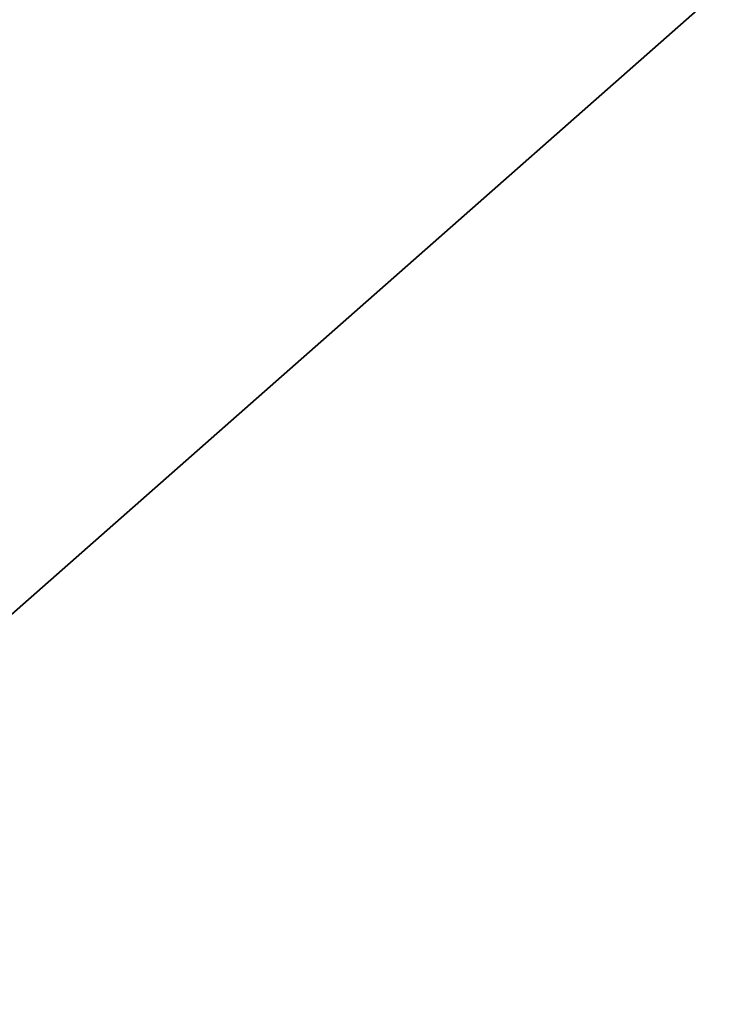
# Model space of a CAD drawing. Extents: x 0 to 457, y -4 to 453.
# Tile 150 of 256: x 129.5823 to 129.5992, y 127.1374 to 127.1608. Entities that reach past the tile are written whole.
import ezdxf

# ---------------------------------------------------------------- set-up
doc = ezdxf.new("R2010")
doc.units = 0
doc.layers.get('0').update_dxf_attribs({"color": 13, "linetype": 'CONTINUOUS'})

# ---------------------------------------------------------------- blocks, each defined once
blk = doc.blocks.new('GROUP_16')
for p, q in [((46.969919, 60.832763, 74.258784), (48.922987, 66.626178, 69.284271)), ((46.792033, 60.305098, 73.41822), (48.695822, 65.952335, 68.567031)), ((47.191253, 61.48931, 6.761443), (46.308837, 58.871786, 5)), ((47.005751, 60.939053, 7.581079), (45.986626, 57.916008, 5.553068))]:
    blk.add_line(p, q)
mesh = blk.add_polyface()
corners = [(47.005751, 60.939053, 7.581079), (41.485278, 64.597401, 9.578877), (41.324106, 62.056829, 7.581079), (47.818979, 63.351342, 9.578877)]
mesh.append_faces([[corners[k] for k in face] for face in [(0, 1, 2), (1, 0, 3)]], dxfattribs={"vtx0": -1})
mesh = blk.add_polyface()
corners = [(50.437676, 55.732577, 5.553068), (47.005751, 60.939053, 7.581079), (45.986626, 57.916008, 5.553068), (52.204497, 58.388846, 7.581079)]
mesh.append_faces([[corners[k] for k in face] for face in [(0, 1, 2), (1, 0, 3)]], dxfattribs={"vtx0": -1})
blk = doc.blocks.new('GROUP_7')
blk.add_blockref('GROUP_16', (0, 0, 40))
blk = doc.blocks.new('GROUP_22')
mesh = blk.add_polyface()
corners = [(28.878236, 35.377556, 2.799038), (24.784802, 37.857125, 3), (24.595713, 37.151435, 2.799038), (24.791502, 37.88213, 3), (29.256472, 36.032679, 3), (29.243528, 36.010261, 3)]
mesh.append_faces([[corners[k] for k in face] for face in [(0, 1, 2), (4, 0, 5)]], dxfattribs={"vtx0": -1})
mesh.append_faces([[corners[k] for k in face] for face in [(1, 0, 3), (3, 0, 4)]], dxfattribs={"vtx0": -1, "vtx1": -1})
mesh = blk.add_polyface()
corners = [(24.784802, 37.857125), (28.878236, 35.377556, 0.200962), (24.595713, 37.151435, 0.200962), (24.791502, 37.88213), (29.256472, 36.032679), (29.243528, 36.010261)]
mesh.append_faces([[corners[k] for k in face] for face in [(0, 1, 2), (1, 4, 5)]], dxfattribs={"vtx0": -1})
mesh.append_faces([[corners[k] for k in face] for face in [(1, 0, 3), (1, 3, 4)]], dxfattribs={"vtx0": -1, "vtx2": -1})
blk = doc.blocks.new('GROUP_23')
at = {"xscale": 1.1, "yscale": 1.1, "zscale": 2.5}
blk.add_blockref('GROUP_22', (225.860683, 225.898394, 112.02115), dxfattribs=at)
blk = doc.blocks.new('COMPONENT_9')
at = {"xscale": 0.4000000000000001, "yscale": 0.4000000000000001, "zscale": 0.4000000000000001}
for name, p in [('GROUP_23', (1.364409, 1.012274, 8.22885)), ('GROUP_7', (84.478492, 84.054273, 46.93731))]:
    blk.add_blockref(name, p, dxfattribs=at)
blk = doc.blocks.new('GROUP_2')
at = {"rotation": 150}
blk.add_blockref('COMPONENT_9', (236.548999, 151.905576, 200), dxfattribs=at)

msp = doc.modelspace()

# ---------------------------------------------------------------- block references
msp.add_blockref('GROUP_2', (36.686424, 17.498938, -0.189035))

doc.saveas('drawing.dxf')
